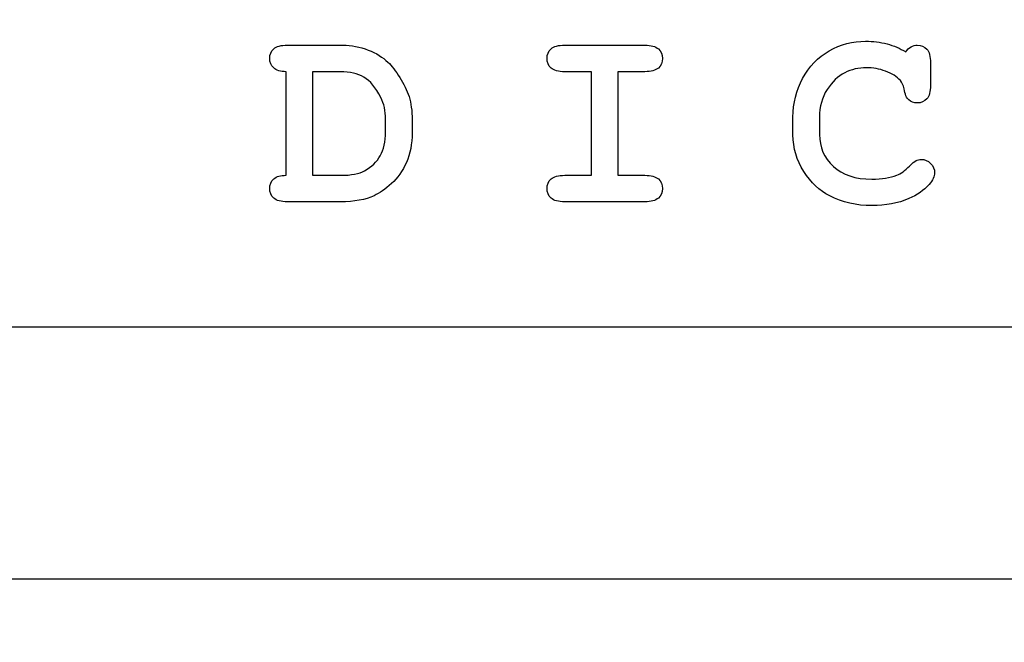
# Model space of a CAD drawing. Header units: millimetres. Extents: x -429 to 420, y -314 to 480.
# Tile 68 of 143: x -6 to 12, y -144 to -132. Entities that reach past the tile are written whole.
import ezdxf

# ---------------------------------------------------------------- set-up
doc = ezdxf.new("R2010")
doc.units = ezdxf.units.MM
doc.header["$MEASUREMENT"] = 0
doc.layers.add('Layer 1', color=7, linetype='Continuous')

msp = doc.modelspace()

# ---------------------------------------------------------------- linework, layer by layer
at = {"layer": 'Layer 1', "color": 7, "lineweight": 25}
for points, knots in [([(47.0407, -73.6678), (47.0407, -73.6678), (59.9725, -73.6678), (59.9725, -73.6678), (59.9725, -73.6678), (59.9725, -73.6678), (59.9725, -44.6872), (59.9725, -44.6872), (59.9725, -44.6872), (59.9725, -42.9452), (58.5602, -41.5328), (56.8181, -41.5328), (56.8181, -41.5328), (56.8181, -41.5328), (-42.0022, -41.5329), (-42.0022, -41.5329), (-42.0022, -41.5329), (-43.7442, -41.5329), (-45.1566, -42.9452), (-45.1566, -44.6873), (-45.1566, -44.6873), (-45.1566, -44.6873), (-45.1566, -73.6679), (-45.1566, -73.6679), (-45.1566, -73.6679), (-45.1566, -73.6679), (-32.2245, -73.6678), (-32.2245, -73.6678), (-32.2245, -73.6678), (-32.2245, -73.6678), (-32.0938, -73.6678), (-32.0938, -73.6678), (-32.0938, -73.6678), (-32.0938, -73.6678), (-32.0938, -78.3454), (-32.0938, -78.3454), (-32.0938, -78.3454), (-32.0938, -78.3454), (-32.2245, -78.3454), (-32.2245, -78.3454), (-32.2245, -78.3454), (-32.2245, -78.3454), (-45.1565, -78.3454), (-45.1565, -78.3454), (-45.1565, -78.3454), (-45.1565, -78.3454), (-45.1565, -92.1905), (-45.1565, -92.1905), (-45.1565, -92.1905), (-45.1565, -92.1905), (-45.1565, -106.9103), (-45.1565, -106.9103), (-45.1565, -106.9103), (-45.1565, -106.9103), (-32.2245, -106.9104), (-32.2245, -106.9104), (-32.2245, -106.9104), (-32.2245, -106.9104), (-32.0938, -106.9104), (-32.0938, -106.9104), (-32.0938, -106.9104), (-32.0938, -106.9104), (-32.0938, -111.5073), (-32.0938, -111.5073), (-32.0938, -111.5073), (-32.0938, -111.5073), (-45.1565, -111.507), (-45.1565, -111.507), (-45.1565, -111.507), (-45.1565, -111.507), (-45.1565, -129.7614), (-45.1565, -129.7614), (-45.1565, -129.7614), (-45.1565, -129.7614), (-45.1565, -137.9436), (-45.1565, -137.9436), (-45.1565, -137.9436), (-45.1565, -138.0124), (-45.1467, -138.0844), (-45.1322, -138.1574), (-45.1322, -138.1574), (-45.1322, -138.1574), (-32.112, -138.1574), (-32.112, -138.1574), (-32.112, -138.1574), (-32.112, -138.1574), (-32.112, -142.8349), (-32.112, -142.8349), (-32.112, -142.8349), (-32.112, -142.8349), (-45.1565, -142.8349), (-45.1565, -142.8349), (-45.1565, -142.8349), (-45.1565, -142.8349), (-45.1565, -155.0415), (-45.1565, -155.0415), (-45.1565, -155.0415), (-45.1565, -155.0415), (-45.1565, -169.7613), (-45.1565, -169.7613), (-45.1565, -169.7613), (-45.1565, -169.7613), (-32.2245, -169.7612), (-32.2245, -169.7612), (-32.2245, -169.7612), (-32.2245, -169.7612), (-32.0938, -169.7612), (-32.0938, -169.7612), (-32.0938, -169.7612), (-32.0938, -169.7612), (-32.0938, -174.3205), (-32.0938, -174.3205), (-32.0938, -174.3205), (-32.0938, -174.3205), (-32.2245, -174.3205), (-32.2245, -174.3205), (-32.2245, -174.3205), (-32.2245, -174.3205), (-45.1565, -174.3205), (-45.1565, -174.3205), (-45.1565, -174.3205), (-45.1565, -174.3205), (-45.1565, -174.4388), (-45.1565, -174.4388), (-45.1565, -174.4388), (-45.1565, -174.4388), (-45.1565, -192.6122), (-45.1565, -192.6122), (-45.1565, -192.6122), (-45.1565, -192.6122), (-45.1565, -202.805), (-45.1565, -202.805), (-45.1565, -202.805), (-45.1565, -202.805), (-32.2245, -202.805), (-32.2245, -202.805), (-32.2245, -202.805), (-32.2245, -202.805), (-32.0938, -202.805), (-32.0938, -202.805), (-32.0938, -202.805), (-32.0938, -202.805), (-32.0938, -207.4826), (-32.0938, -207.4826), (-32.0938, -207.4826), (-32.0938, -207.4826), (-32.2245, -207.4826), (-32.2245, -207.4826), (-32.2245, -207.4826), (-32.2245, -207.4826), (-45.1565, -207.4826), (-45.1565, -207.4826), (-45.1565, -207.4826), (-45.1565, -207.4826), (-45.1565, -236.0354), (-45.1565, -236.0354), (-45.1565, -236.0354), (-45.1565, -237.7774), (-43.7442, -239.1898), (-42.0021, -239.1898), (-42.0021, -239.1898), (-42.0021, -239.1898), (56.8184, -239.1898), (56.8184, -239.1898), (56.8184, -239.1898), (58.5604, -239.1898), (59.9728, -237.7775), (59.9728, -236.0354), (59.9728, -236.0354), (59.9728, -236.0354), (59.9728, -207.4826), (59.9728, -207.4826), (59.9728, -207.4826), (59.9728, -207.4826), (47.041, -207.4826), (47.041, -207.4826), (47.041, -207.4826), (47.041, -207.4826), (46.9103, -207.4826), (46.9103, -207.4826), (46.9103, -207.4826), (46.9103, -207.4826), (46.9103, -202.805), (46.9103, -202.805), (46.9103, -202.805), (46.9103, -202.805), (47.041, -202.805), (47.041, -202.805), (47.041, -202.805), (47.041, -202.805), (59.9727, -202.805), (59.9727, -202.805), (59.9727, -202.805), (59.9727, -202.805), (59.9727, -174.3208), (59.9727, -174.3208), (59.9727, -174.3208), (59.9727, -174.3208), (47.041, -174.3208), (47.041, -174.3208), (47.041, -174.3208), (47.041, -174.3208), (46.9103, -174.3208), (46.9103, -174.3208), (46.9103, -174.3208), (46.9103, -174.3208), (46.9103, -169.7615), (46.9103, -169.7615), (46.9103, -169.7615), (46.9103, -169.7615), (47.041, -169.7615), (47.041, -169.7615), (47.041, -169.7615), (47.041, -169.7615), (59.9727, -169.7615), (59.9727, -169.7615), (59.9727, -169.7615), (59.9727, -169.7615), (59.9727, -168.8495), (59.9727, -168.8495), (59.9727, -168.8495), (59.9727, -168.8495), (59.9727, -142.8351), (59.9727, -142.8351), (59.9727, -142.8351), (59.9727, -142.8351), (46.9283, -142.8351), (46.9283, -142.8351), (46.9283, -142.8351), (46.9283, -142.8351), (46.9283, -138.1576), (46.9283, -138.1576), (46.9283, -138.1576), (46.9283, -138.1576), (59.9484, -138.1576), (59.9484, -138.1576), (59.9484, -138.1576), (59.963, -138.0846), (59.9727, -138.0126), (59.9727, -137.9438), (59.9727, -137.9438), (59.9727, -137.9438), (59.9727, -112.3014), (59.9727, -112.3014), (59.9727, -112.3014), (59.9727, -112.3014), (59.9727, -111.5074), (59.9727, -111.5074), (59.9727, -111.5074), (59.9727, -111.5074), (46.91, -111.5077), (46.91, -111.5077), (46.91, -111.5077), (46.91, -111.5077), (46.91, -106.9108), (46.91, -106.9108), (46.91, -106.9108), (46.91, -106.9108), (47.0407, -106.9109), (47.0407, -106.9109), (47.0407, -106.9109), (47.0407, -106.9109), (59.9725, -106.9109), (59.9725, -106.9109), (59.9725, -106.9109), (59.9725, -106.9109), (59.9725, -106.8302), (59.9725, -106.8302), (59.9725, -106.8302), (59.9725, -106.8302), (59.9725, -78.3454), (59.9725, -78.3454), (59.9725, -78.3454), (59.9725, -78.3454), (47.0407, -78.3454), (47.0407, -78.3454), (47.0407, -78.3454), (47.0407, -78.3454), (46.91, -78.3454), (46.91, -78.3454), (46.91, -78.3454), (46.91, -78.3454), (46.91, -73.6678), (46.91, -73.6678), (46.91, -73.6678), (46.91, -73.6678), (47.0407, -73.6678), (47.0407, -73.6678)], [0, 0, 0, 0, 0.0136986, 0.0136986, 0.0136986, 0.0136986, 0.0273973, 0.0273973, 0.0273973, 0.0273973, 0.0410959, 0.0410959, 0.0410959, 0.0410959, 0.0547945, 0.0547945, 0.0547945, 0.0547945, 0.0684932, 0.0684932, 0.0684932, 0.0684932, 0.0821918, 0.0821918, 0.0821918, 0.0821918, 0.0958904, 0.0958904, 0.0958904, 0.0958904, 0.109589, 0.109589, 0.109589, 0.109589, 0.1232877, 0.1232877, 0.1232877, 0.1232877, 0.1369863, 0.1369863, 0.1369863, 0.1369863, 0.1506849, 0.1506849, 0.1506849, 0.1506849, 0.1643836, 0.1643836, 0.1643836, 0.1643836, 0.1780822, 0.1780822, 0.1780822, 0.1780822, 0.1917808, 0.1917808, 0.1917808, 0.1917808, 0.2054795, 0.2054795, 0.2054795, 0.2054795, 0.2191781, 0.2191781, 0.2191781, 0.2191781, 0.2328767, 0.2328767, 0.2328767, 0.2328767, 0.2465753, 0.2465753, 0.2465753, 0.2465753, 0.260274, 0.260274, 0.260274, 0.260274, 0.2739726, 0.2739726, 0.2739726, 0.2739726, 0.2876712, 0.2876712, 0.2876712, 0.2876712, 0.3013699, 0.3013699, 0.3013699, 0.3013699, 0.3150685, 0.3150685, 0.3150685, 0.3150685, 0.3287671, 0.3287671, 0.3287671, 0.3287671, 0.3424658, 0.3424658, 0.3424658, 0.3424658, 0.3561644, 0.3561644, 0.3561644, 0.3561644, 0.369863, 0.369863, 0.369863, 0.369863, 0.3835616, 0.3835616, 0.3835616, 0.3835616, 0.3972603, 0.3972603, 0.3972603, 0.3972603, 0.4109589, 0.4109589, 0.4109589, 0.4109589, 0.4246575, 0.4246575, 0.4246575, 0.4246575, 0.4383562, 0.4383562, 0.4383562, 0.4383562, 0.4520548, 0.4520548, 0.4520548, 0.4520548, 0.4657534, 0.4657534, 0.4657534, 0.4657534, 0.4794521, 0.4794521, 0.4794521, 0.4794521, 0.4931507, 0.4931507, 0.4931507, 0.4931507, 0.5068493, 0.5068493, 0.5068493, 0.5068493, 0.5205479, 0.5205479, 0.5205479, 0.5205479, 0.5342466, 0.5342466, 0.5342466, 0.5342466, 0.5479452, 0.5479452, 0.5479452, 0.5479452, 0.5616438, 0.5616438, 0.5616438, 0.5616438, 0.5753425, 0.5753425, 0.5753425, 0.5753425, 0.5890411, 0.5890411, 0.5890411, 0.5890411, 0.6027397, 0.6027397, 0.6027397, 0.6027397, 0.6164384, 0.6164384, 0.6164384, 0.6164384, 0.630137, 0.630137, 0.630137, 0.630137, 0.6438356, 0.6438356, 0.6438356, 0.6438356, 0.6575342, 0.6575342, 0.6575342, 0.6575342, 0.6712329, 0.6712329, 0.6712329, 0.6712329, 0.6849315, 0.6849315, 0.6849315, 0.6849315, 0.6986301, 0.6986301, 0.6986301, 0.6986301, 0.7123288, 0.7123288, 0.7123288, 0.7123288, 0.7260274, 0.7260274, 0.7260274, 0.7260274, 0.739726, 0.739726, 0.739726, 0.739726, 0.7534247, 0.7534247, 0.7534247, 0.7534247, 0.7671233, 0.7671233, 0.7671233, 0.7671233, 0.7808219, 0.7808219, 0.7808219, 0.7808219, 0.7945205, 0.7945205, 0.7945205, 0.7945205, 0.8082192, 0.8082192, 0.8082192, 0.8082192, 0.8219178, 0.8219178, 0.8219178, 0.8219178, 0.8356164, 0.8356164, 0.8356164, 0.8356164, 0.8493151, 0.8493151, 0.8493151, 0.8493151, 0.8630137, 0.8630137, 0.8630137, 0.8630137, 0.8767123, 0.8767123, 0.8767123, 0.8767123, 0.890411, 0.890411, 0.890411, 0.890411, 0.9041096, 0.9041096, 0.9041096, 0.9041096, 0.9178082, 0.9178082, 0.9178082, 0.9178082, 0.9315068, 0.9315068, 0.9315068, 0.9315068, 0.9452055, 0.9452055, 0.9452055, 0.9452055, 0.9589041, 0.9589041, 0.9589041, 0.9589041, 0.9726027, 0.9726027, 0.9726027, 0.9726027, 1, 1, 1, 1]), ([(-24.2447, -138.1574), (-24.2447, -138.1574), (39.0611, -138.1574), (39.0611, -138.1574), (39.0611, -138.1574), (39.0611, -138.1574), (39.0611, -142.8349), (39.0611, -142.8349), (39.0611, -142.8349), (39.0611, -142.8349), (-24.2447, -142.8349), (-24.2447, -142.8349), (-24.2447, -142.8349), (-24.2447, -142.8349), (-24.2447, -138.1574), (-24.2447, -138.1574)], [0, 0, 0, 0, 0.2, 0.2, 0.2, 0.2, 0.4, 0.4, 0.4, 0.4, 0.6, 0.6, 0.6, 0.6, 1, 1, 1, 1])]:
    msp.add_open_spline(points, degree=3, knots=knots, dxfattribs=at)
at = {"layer": 'Layer 1', "color": 114}
for points, knots in [([(1.0736, -133.5166), (0.9977, -133.3967), (0.9244, -133.3023), (0.854, -133.2335), (0.854, -133.2335), (0.7611, -133.1425), (0.6384, -133.0671), (0.4857, -133.0081), (0.4857, -133.0081), (0.3328, -132.9488), (0.1764, -132.9192), (0.0166, -132.9192), (0.0166, -132.9192), (0.0166, -132.9192), (-1.0129, -132.9168), (-1.0129, -132.9168), (-1.0129, -132.9168), (-1.1314, -132.9168), (-1.2156, -132.9396), (-1.2661, -132.9853), (-1.2661, -132.9853), (-1.3164, -133.0308), (-1.3418, -133.0903), (-1.3418, -133.1642), (-1.3418, -133.1642), (-1.3418, -133.2362), (-1.3169, -133.2949), (-1.2675, -133.3404), (-1.2675, -133.3404), (-1.218, -133.3862), (-1.141, -133.4097), (-1.037, -133.4113), (-1.037, -133.4113), (-1.037, -133.4113), (-1.037, -135.3359), (-1.037, -135.3359), (-1.037, -135.3359), (-1.1394, -135.3343), (-1.2159, -135.3568), (-1.2661, -135.4031), (-1.2661, -135.4031), (-1.3164, -135.4494), (-1.3418, -135.5087), (-1.3418, -135.5806), (-1.3418, -135.5806), (-1.3418, -135.6542), (-1.3167, -135.7137), (-1.2661, -135.7595), (-1.2661, -135.7595), (-1.2158, -135.805), (-1.1314, -135.8278), (-1.0129, -135.8278), (-1.0129, -135.8278), (-1.0129, -135.8278), (-0.0242, -135.8277), (-0.0242, -135.8277), (-0.0242, -135.8277), (0.2301, -135.8277), (0.4372, -135.7901), (0.5973, -135.7147), (0.5973, -135.7147), (0.6981, -135.6668), (0.8058, -135.5919), (0.9201, -135.4903), (0.9201, -135.4903), (1.0344, -135.3887), (1.1267, -135.2575), (1.1974, -135.0969), (1.1974, -135.0969), (1.2678, -134.936), (1.303, -134.7516), (1.303, -134.5437), (1.303, -134.5437), (1.303, -134.5437), (1.303, -134.3085), (1.303, -134.3085), (1.303, -134.3085), (1.303, -134.1373), (1.2837, -133.9926), (1.2453, -133.8741), (1.2453, -133.8741), (1.2067, -133.7558), (1.1495, -133.6367), (1.0736, -133.5166)], [0, 0, 0, 0, 0.0454545, 0.0454545, 0.0454545, 0.0454545, 0.0909091, 0.0909091, 0.0909091, 0.0909091, 0.1363636, 0.1363636, 0.1363636, 0.1363636, 0.1818182, 0.1818182, 0.1818182, 0.1818182, 0.2272727, 0.2272727, 0.2272727, 0.2272727, 0.2727273, 0.2727273, 0.2727273, 0.2727273, 0.3181818, 0.3181818, 0.3181818, 0.3181818, 0.3636364, 0.3636364, 0.3636364, 0.3636364, 0.4090909, 0.4090909, 0.4090909, 0.4090909, 0.4545455, 0.4545455, 0.4545455, 0.4545455, 0.5, 0.5, 0.5, 0.5, 0.5454545, 0.5454545, 0.5454545, 0.5454545, 0.5909091, 0.5909091, 0.5909091, 0.5909091, 0.6363636, 0.6363636, 0.6363636, 0.6363636, 0.6818182, 0.6818182, 0.6818182, 0.6818182, 0.7272727, 0.7272727, 0.7272727, 0.7272727, 0.7727273, 0.7727273, 0.7727273, 0.7727273, 0.8181818, 0.8181818, 0.8181818, 0.8181818, 0.8636364, 0.8636364, 0.8636364, 0.8636364, 0.9090909, 0.9090909, 0.9090909, 0.9090909, 1, 1, 1, 1]), ([(5.6231, -133.411), (5.7416, -133.411), (5.8258, -133.3882), (5.8763, -133.3427), (5.8763, -133.3427), (5.9266, -133.2969), (5.952, -133.2374), (5.952, -133.1638), (5.952, -133.1638), (5.952, -133.09), (5.9269, -133.031), (5.8763, -132.9863), (5.8763, -132.9863), (5.826, -132.9413), (5.7416, -132.9191), (5.6231, -132.9191), (5.6231, -132.9191), (5.6231, -132.9191), (4.1375, -132.9167), (4.1375, -132.9167), (4.1375, -132.9167), (4.019, -132.9167), (3.9348, -132.9395), (3.8843, -132.9852), (3.8843, -132.9852), (3.834, -133.0307), (3.8086, -133.0902), (3.8086, -133.1641), (3.8086, -133.1641), (3.8086, -133.2377), (3.8337, -133.2972), (3.8843, -133.343), (3.8843, -133.343), (3.9348, -133.3885), (4.019, -133.4113), (4.1375, -133.4113), (4.1375, -133.4113), (4.1375, -133.4113), (4.6343, -133.4113), (4.6343, -133.4113), (4.6343, -133.4113), (4.6343, -133.4113), (4.6343, -135.3359), (4.6343, -135.3359), (4.6343, -135.3359), (4.6343, -135.3359), (4.1375, -135.3359), (4.1375, -135.3359), (4.1375, -135.3359), (4.019, -135.3359), (3.9348, -135.3589), (3.8843, -135.4044), (3.8843, -135.4044), (3.834, -135.4499), (3.8086, -135.5089), (3.8086, -135.5809), (3.8086, -135.5809), (3.8086, -135.6545), (3.8337, -135.714), (3.8843, -135.7598), (3.8843, -135.7598), (3.9348, -135.8053), (4.019, -135.8281), (4.1375, -135.8281), (4.1375, -135.8281), (4.1375, -135.8281), (5.6231, -135.828), (5.6231, -135.828), (5.6231, -135.828), (5.7416, -135.828), (5.8258, -135.8052), (5.8763, -135.7597), (5.8763, -135.7597), (5.9266, -135.7139), (5.952, -135.6552), (5.952, -135.5832), (5.952, -135.5832), (5.952, -135.5096), (5.9269, -135.4498), (5.8763, -135.4043), (5.8763, -135.4043), (5.826, -135.3588), (5.7416, -135.3358), (5.6231, -135.3358), (5.6231, -135.3358), (5.6231, -135.3358), (5.1262, -135.3359), (5.1262, -135.3359), (5.1262, -135.3359), (5.1262, -135.3359), (5.1262, -133.4113), (5.1262, -133.4113), (5.1262, -133.4113), (5.1262, -133.4113), (5.6231, -133.4113), (5.6231, -133.4113), (5.6231, -133.4113), (5.6231, -133.4113), (5.6231, -133.411), (5.6231, -133.411)], [0, 0, 0, 0, 0.0384615, 0.0384615, 0.0384615, 0.0384615, 0.0769231, 0.0769231, 0.0769231, 0.0769231, 0.1153846, 0.1153846, 0.1153846, 0.1153846, 0.1538462, 0.1538462, 0.1538462, 0.1538462, 0.1923077, 0.1923077, 0.1923077, 0.1923077, 0.2307692, 0.2307692, 0.2307692, 0.2307692, 0.2692308, 0.2692308, 0.2692308, 0.2692308, 0.3076923, 0.3076923, 0.3076923, 0.3076923, 0.3461538, 0.3461538, 0.3461538, 0.3461538, 0.3846154, 0.3846154, 0.3846154, 0.3846154, 0.4230769, 0.4230769, 0.4230769, 0.4230769, 0.4615385, 0.4615385, 0.4615385, 0.4615385, 0.5, 0.5, 0.5, 0.5, 0.5384615, 0.5384615, 0.5384615, 0.5384615, 0.5769231, 0.5769231, 0.5769231, 0.5769231, 0.6153846, 0.6153846, 0.6153846, 0.6153846, 0.6538462, 0.6538462, 0.6538462, 0.6538462, 0.6923077, 0.6923077, 0.6923077, 0.6923077, 0.7307692, 0.7307692, 0.7307692, 0.7307692, 0.7692308, 0.7692308, 0.7692308, 0.7692308, 0.8076923, 0.8076923, 0.8076923, 0.8076923, 0.8461538, 0.8461538, 0.8461538, 0.8461538, 0.8846154, 0.8846154, 0.8846154, 0.8846154, 0.9230769, 0.9230769, 0.9230769, 0.9230769, 1, 1, 1, 1]), ([(10.7594, -135.0406), (10.7226, -135.0406), (10.6898, -135.0483), (10.661, -135.0636), (10.661, -135.0636), (10.6322, -135.0787), (10.5922, -135.112), (10.5411, -135.1631), (10.5411, -135.1631), (10.4578, -135.248), (10.3794, -135.3047), (10.3059, -135.3335), (10.3059, -135.3335), (10.1794, -135.383), (10.0252, -135.4078), (9.8426, -135.4078), (9.8426, -135.4078), (9.537, -135.4078), (9.2981, -135.3287), (9.1261, -135.1702), (9.1261, -135.1702), (8.9541, -135.0117), (8.8681, -134.8141), (8.8681, -134.5775), (8.8681, -134.5775), (8.8681, -134.5775), (8.8681, -134.2581), (8.8681, -134.2581), (8.8681, -134.2581), (8.8681, -134.0597), (8.9152, -133.8885), (9.0097, -133.7445), (9.0097, -133.7445), (9.1042, -133.6006), (9.2129, -133.4966), (9.3362, -133.4323), (9.3362, -133.4323), (9.4595, -133.3683), (9.5947, -133.3363), (9.7418, -133.3363), (9.7418, -133.3363), (9.8601, -133.3363), (9.9781, -133.358), (10.0958, -133.4011), (10.0958, -133.4011), (10.2133, -133.4442), (10.3051, -133.5019), (10.3707, -133.5741), (10.3707, -133.5741), (10.4043, -133.6109), (10.4268, -133.6627), (10.4379, -133.7299), (10.4379, -133.7299), (10.4572, -133.8307), (10.4866, -133.8995), (10.5268, -133.9363), (10.5268, -133.9363), (10.5668, -133.9731), (10.6197, -133.9913), (10.6853, -133.9913), (10.6853, -133.9913), (10.7573, -133.9913), (10.816, -133.9662), (10.8618, -133.9156), (10.8618, -133.9156), (10.9073, -133.8651), (10.9303, -133.7809), (10.9303, -133.6624), (10.9303, -133.6624), (10.9303, -133.6624), (10.9303, -133.2446), (10.9303, -133.2446), (10.9303, -133.2446), (10.9303, -133.1263), (10.9075, -133.0425), (10.8618, -132.9925), (10.8618, -132.9925), (10.8163, -132.943), (10.7573, -132.9182), (10.6853, -132.9182), (10.6853, -132.9182), (10.6438, -132.9182), (10.6049, -132.9288), (10.5689, -132.9494), (10.5689, -132.9494), (10.5329, -132.9703), (10.4996, -133.0015), (10.4694, -133.0431), (10.4694, -133.0431), (10.3622, -132.9759), (10.2466, -132.9259), (10.1225, -132.8931), (10.1225, -132.8931), (9.9984, -132.8603), (9.8653, -132.8439), (9.723, -132.8439), (9.723, -132.8439), (9.4862, -132.8439), (9.2624, -132.904), (9.051, -133.0238), (9.051, -133.0238), (8.8399, -133.1439), (8.6745, -133.3146), (8.5554, -133.5363), (8.5554, -133.5363), (8.4361, -133.758), (8.3765, -133.9967), (8.3765, -134.2528), (8.3765, -134.2528), (8.3765, -134.2528), (8.3765, -134.5862), (8.3765, -134.5862), (8.3765, -134.5862), (8.3765, -134.8312), (8.4429, -135.0569), (8.5757, -135.2643), (8.5757, -135.2643), (8.7085, -135.4715), (8.8691, -135.6231), (9.058, -135.7191), (9.058, -135.7191), (9.2916, -135.839), (9.5541, -135.899), (9.8451, -135.899), (9.8451, -135.899), (10.0946, -135.899), (10.3227, -135.8559), (10.529, -135.7694), (10.529, -135.7694), (10.6825, -135.7054), (10.8081, -135.6175), (10.9058, -135.5053), (10.9058, -135.5053), (10.973, -135.4283), (11.0066, -135.3563), (11.0066, -135.2891), (11.0066, -135.2891), (11.0066, -135.2219), (10.9817, -135.1637), (10.9323, -135.1139), (10.9323, -135.1139), (10.8827, -135.0655), (10.8251, -135.0406), (10.7594, -135.0406)], [0, 0, 0, 0, 0.027027, 0.027027, 0.027027, 0.027027, 0.0540541, 0.0540541, 0.0540541, 0.0540541, 0.0810811, 0.0810811, 0.0810811, 0.0810811, 0.1081081, 0.1081081, 0.1081081, 0.1081081, 0.1351351, 0.1351351, 0.1351351, 0.1351351, 0.1621622, 0.1621622, 0.1621622, 0.1621622, 0.1891892, 0.1891892, 0.1891892, 0.1891892, 0.2162162, 0.2162162, 0.2162162, 0.2162162, 0.2432432, 0.2432432, 0.2432432, 0.2432432, 0.2702703, 0.2702703, 0.2702703, 0.2702703, 0.2972973, 0.2972973, 0.2972973, 0.2972973, 0.3243243, 0.3243243, 0.3243243, 0.3243243, 0.3513514, 0.3513514, 0.3513514, 0.3513514, 0.3783784, 0.3783784, 0.3783784, 0.3783784, 0.4054054, 0.4054054, 0.4054054, 0.4054054, 0.4324324, 0.4324324, 0.4324324, 0.4324324, 0.4594595, 0.4594595, 0.4594595, 0.4594595, 0.4864865, 0.4864865, 0.4864865, 0.4864865, 0.5135135, 0.5135135, 0.5135135, 0.5135135, 0.5405405, 0.5405405, 0.5405405, 0.5405405, 0.5675676, 0.5675676, 0.5675676, 0.5675676, 0.5945946, 0.5945946, 0.5945946, 0.5945946, 0.6216216, 0.6216216, 0.6216216, 0.6216216, 0.6486486, 0.6486486, 0.6486486, 0.6486486, 0.6756757, 0.6756757, 0.6756757, 0.6756757, 0.7027027, 0.7027027, 0.7027027, 0.7027027, 0.7297297, 0.7297297, 0.7297297, 0.7297297, 0.7567568, 0.7567568, 0.7567568, 0.7567568, 0.7837838, 0.7837838, 0.7837838, 0.7837838, 0.8108108, 0.8108108, 0.8108108, 0.8108108, 0.8378378, 0.8378378, 0.8378378, 0.8378378, 0.8648649, 0.8648649, 0.8648649, 0.8648649, 0.8918919, 0.8918919, 0.8918919, 0.8918919, 0.9189189, 0.9189189, 0.9189189, 0.9189189, 0.9459459, 0.9459459, 0.9459459, 0.9459459, 1, 1, 1, 1]), ([(0.8109, -134.5294), (0.8109, -134.7101), (0.7781, -134.8572), (0.7125, -134.971), (0.7125, -134.971), (0.6469, -135.0845), (0.5493, -135.1782), (0.4196, -135.2517), (0.4196, -135.2517), (0.3204, -135.3078), (0.1733, -135.3358), (-0.022, -135.3358), (-0.022, -135.3358), (-0.022, -135.3358), (-0.5451, -135.3359), (-0.5451, -135.3359), (-0.5451, -135.3359), (-0.5451, -135.3359), (-0.5451, -133.4113), (-0.5451, -133.4113), (-0.5451, -133.4113), (-0.5451, -133.4113), (-0.0268, -133.4113), (-0.0268, -133.4113), (-0.0268, -133.4113), (0.1476, -133.4113), (0.2928, -133.4454), (0.4087, -133.5134), (0.4087, -133.5134), (0.5246, -133.5814), (0.6291, -133.7065), (0.722, -133.8888), (0.722, -133.8888), (0.7813, -134.0057), (0.8109, -134.1417), (0.8109, -134.2968), (0.8109, -134.2968), (0.8109, -134.2968), (0.8109, -134.5294), (0.8109, -134.5294)], [0, 0, 0, 0, 0.0909091, 0.0909091, 0.0909091, 0.0909091, 0.1818182, 0.1818182, 0.1818182, 0.1818182, 0.2727273, 0.2727273, 0.2727273, 0.2727273, 0.3636364, 0.3636364, 0.3636364, 0.3636364, 0.4545455, 0.4545455, 0.4545455, 0.4545455, 0.5454545, 0.5454545, 0.5454545, 0.5454545, 0.6363636, 0.6363636, 0.6363636, 0.6363636, 0.7272727, 0.7272727, 0.7272727, 0.7272727, 0.8181818, 0.8181818, 0.8181818, 0.8181818, 1, 1, 1, 1])]:
    msp.add_open_spline(points, degree=3, knots=knots, dxfattribs=at)

doc.saveas('drawing.dxf')
